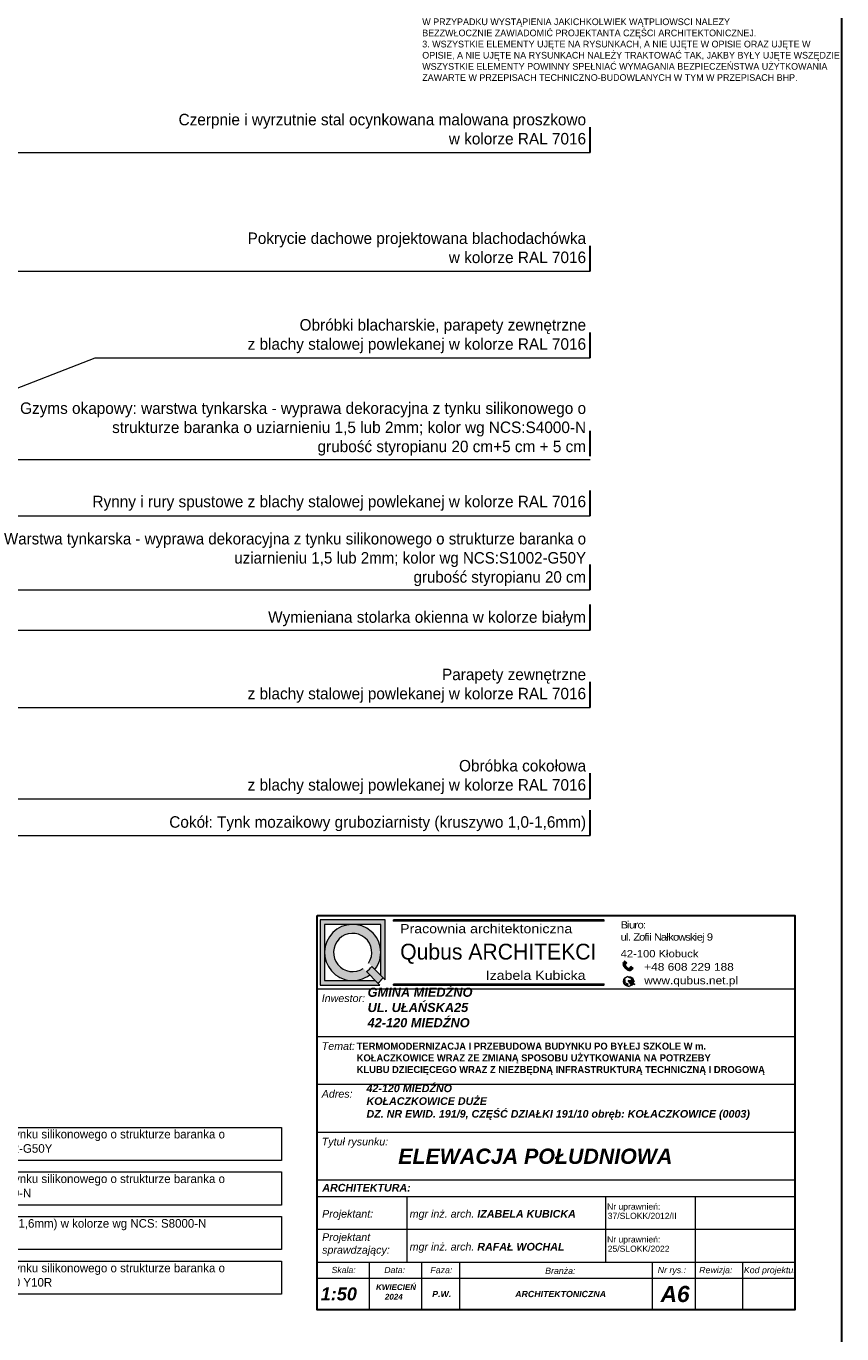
# Model space of a CAD drawing. Header units: millimetres. Extents: x -587 to 33545, y -26688 to 22494.
# Tile 36 of 256: x 2759 to 3613, y 10269 to 11636. Entities that reach past the tile are written whole.
import ezdxf
from ezdxf.enums import TextEntityAlignment as Align

# ---------------------------------------------------------------- set-up
doc = ezdxf.new("R2010")
doc.units = ezdxf.units.MM
doc.header["$MEASUREMENT"] = 0
doc.linetypes.add('ArchiTECH.PC Solid Line Type', pattern=[0])
doc.layers.add('a3', color=3, linetype='Continuous', lineweight=30, plot=False)
doc.layers.add('wymiarowanie', color=176, linetype='Continuous', lineweight=9)
doc.styles.add('ArchiTECHStyle1', font='arial.ttf', dxfattribs={"height": 0.16})
doc.styles.add('Roman', font='SIMPLEX')

msp = doc.modelspace()

# ---------------------------------------------------------------- hatches: boundary and pattern name
for points in [[(3143.4, 10701.43), (3143.4, 10700.4), (3363.71, 10700.4), (3363.71, 10701.43)], [(3143.4, 10634.4), (3143.4, 10633.37), (3363.71, 10633.37), (3363.71, 10634.4)]]:
    msp.add_hatch(color=256).paths.add_polyline_path(points)
at = {"layer": 'wymiarowanie'}
h = msp.add_hatch(color=7, dxfattribs=at)
h.paths.add_polyline_path([(3066.72, 10701.43), (3134.78, 10701.43), (3134.78, 10638.85), (3132.72, 10640.91), (3130.11, 10643.52), (3130.11, 10667.4), (3130.11, 10696.76), (3100.75, 10696.76), (3071.39, 10696.76), (3071.39, 10667.4), (3071.39, 10638.04), (3100.75, 10638.04), (3124.64, 10638.04), (3127.25, 10635.43), (3129.31, 10633.37), (3066.72, 10633.37)])
h.paths.add_polyline_path([(3071.39, 10667.4, -0.4142136), (3100.75, 10696.76, -0.4142136), (3130.11, 10667.4, -0.1647641), (3124.07, 10649.56), (3120.73, 10652.9), (3117.38, 10656.25, 10.2455423), (3111.9, 10650.78), (3115.26, 10647.43), (3118.59, 10644.09, -0.1647641), (3100.75, 10638.04, -0.4142136)])
h = msp.add_hatch(color=7, dxfattribs=at)
h.paths.add_polyline_path([(3387.45, 10652.07), (3386.42, 10653, -0.2257017), (3386.15, 10654.55), (3383.7, 10656.76, 0.1923995), (3384.25, 10653.1, 0.0725634), (3386.2, 10650.69)])
h.paths.add_polyline_path([(3384.31, 10657.45), (3386.6, 10655.39), (3387.61, 10656.51), (3385.32, 10658.56)])
for color, points in [(1, [(3115.26, 10647.43, 0.0788738), (3120.73, 10652.9), (3124.07, 10649.56), (3130.11, 10643.52), (3132.72, 10640.91, -0.046709), (3127.25, 10635.43), (3124.64, 10638.04), (3118.59, 10644.09)]), (7, [(3392.63, 10633.04, 0.0114248), (3392.82, 10633.19), (3392.83, 10632.77)]), (7, [(3394.69, 10637.47), (3395.48, 10637.41), (3394.69, 10636.96, 0.0122344), (3394.7, 10637.21, 0.0123937)])]:
    msp.add_hatch(color=color, dxfattribs=at).paths.add_polyline_path(points)
h = msp.add_hatch(color=7, dxfattribs=at)
h.paths.add_polyline_path([(3389.12, 10637.97), (3394.23, 10635.04, -0.0172131), (3394.07, 10634.72), (3393.56, 10635.01, 0.008189), (3393.55, 10635.02, 0.5397497), (3392.8, 10634.62), (3392.82, 10633.19, -0.0114248), (3392.63, 10633.04)])
h.paths.add_polyline_path([(3389.12, 10637.97), (3394.69, 10637.47, -0.0123937), (3394.7, 10637.21, -0.0122344), (3394.69, 10636.96), (3393.87, 10636.48, 0.5397497), (3393.9, 10635.64, 0.008189), (3393.92, 10635.64), (3394.37, 10635.38, -0.0173245), (3394.23, 10635.04)])
h.paths.add_polyline_path([(3385.14, 10640.22, 0.4200987), (3385.4, 10638.97, -0.5369957), (3385.62, 10638.27, 0.2016291), (3385.4, 10636.96, 0.1070222), (3385.98, 10636.13, 0), (3385.98, 10636.13, -0.4365565), (3385.98, 10635.7, 0.1470815), (3385.47, 10635.27, 0.2070349), (3385.41, 10634.63, -0.421728), (3385.2, 10634.13, -0.3199581)])
h.paths.add_polyline_path([(3386.13, 10633.14, 0.4961021), (3387, 10633.66, -0.1925824), (3387.23, 10634.8, -0.3611399), (3387.96, 10634.78, 0.3674112), (3388.79, 10634.66, -1.0208574), (3389.05, 10634.51, -0.1185898), (3388.46, 10633.83, 0.3247332), (3388.4, 10633.02, 0.305926), (3389.9, 10631.98, -0.195201)])
h.paths.add_polyline_path([(3387.91, 10642.24, -0.2349861), (3392.52, 10641.47, 0.5278165), (3391.88, 10640.62, 0.1272686), (3391.08, 10640.95, -0.1207092), (3389.25, 10641.61, 0.0977798)])
h.paths.add_polyline_path([(3392.2, 10639.04, 0.3379247), (3392.5, 10639.69, 0.2733122), (3394.4, 10638.97, -0.0235046), (3394.54, 10638.49, -0.1267146)])
h.paths.add_polyline_path([(3394.23, 10635.04, 0.0173245), (3394.37, 10635.38), (3396.05, 10634.42), (3395.87, 10634.1)])
h.paths.add_polyline_path([(3394.23, 10635.04), (3395.87, 10634.1), (3395.69, 10633.79), (3394.07, 10634.72, 0.0172131)])
h = msp.add_hatch(color=7, dxfattribs=at)
h.paths.add_polyline_path([(3387.45, 10652.07), (3388.48, 10651.14, 0.2257017), (3390.05, 10651.04), (3392.5, 10648.83, -0.1923995), (3388.81, 10648.99, -0.0725634), (3386.2, 10650.69)])
h.paths.add_polyline_path([(3393.12, 10649.51), (3390.84, 10651.57), (3391.84, 10652.69), (3394.13, 10650.63)])

# ---------------------------------------------------------------- linework, layer by layer
at = {"color": 7}
for p, q in [((3127.25, 10635.43), (3129.31, 10633.37)), ((3132.72, 10640.91), (3134.78, 10638.85))]:
    msp.add_line(p, q, dxfattribs=at)
for points in [[(3143.4, 10701.43), (3143.4, 10700.4), (3363.71, 10700.4), (3363.71, 10701.43)], [(3143.4, 10634.4), (3143.4, 10633.37), (3363.71, 10633.37), (3363.71, 10634.4)]]:
    msp.add_lwpolyline(points, close=True)
at = {"layer": 'a3'}
msp.add_lwpolyline([(1512.56, 11728.5), (1512.56, 10243.5), (3612.56, 10243.5), (3612.56, 11728.5), (1512.56, 11728.5)], dxfattribs=at)
at = {"layer": 'wymiarowanie', "lineweight": 30}
for p, q in [((3349.22, 11504.09), (3349.22, 11530.78)), ((3349.22, 11379.99), (3349.22, 11406.69)), ((3349.22, 11289.34), (3349.22, 11316.03)), ((3349.22, 11186.41), (3349.22, 11213.11)), ((3349.22, 11124.09), (3349.22, 11150.78)), ((3349.22, 11046.69), (3349.22, 11073.39)), ((3349.22, 11004.71), (3349.22, 11031.4)), ((3349.22, 10923.71), (3349.22, 10950.4)), ((3349.22, 10828.21), (3349.22, 10854.9)), ((3349.22, 10789.69), (3349.22, 10816.38))]:
    msp.add_line(p, q, dxfattribs=at)
at = {"layer": 'wymiarowanie'}
for p, q in [((2669.79, 11504.09), (3349.22, 11504.09)), ((2338.12, 11379.99), (3349.22, 11379.99)), ((2607.44, 11202.65), (2831.31, 11289.34)), ((2831.31, 11289.34), (3349.22, 11289.34)), ((2506.42, 11183.23), (3349.22, 11183.23)), ((2666.63, 11124.09), (3349.22, 11124.09)), ((2594.78, 11046.69), (3349.22, 11046.69)), ((2457.61, 11004.71), (3349.22, 11004.71)), ((2523.61, 10923.71), (3349.22, 10923.71)), ((2523.61, 10828.21), (3349.22, 10828.21)), ((2555.63, 10789.69), (3349.22, 10789.69))]:
    msp.add_line(p, q, dxfattribs=at)
at = {"layer": 'wymiarowanie', "color": 0, "linetype": 'ArchiTECH.PC Solid Line Type', "lineweight": 9}
for p, q in [((3063.46, 10429.52), (3063.46, 10679.52)), ((3063.46, 10629.52), (3563.46, 10629.52)), ((3063.46, 10579.52), (3563.46, 10579.52)), ((3063.46, 10529.52), (3563.46, 10529.52)), ((3063.46, 10479.52), (3563.46, 10479.52)), ((3063.46, 10362.32), (3063.46, 10429.52)), ((3063.46, 10429.52), (3563.46, 10429.52)), ((3063.46, 10412.32), (3563.46, 10412.32)), ((3157.44, 10412.32), (3157.44, 10343.5)), ((3365.41, 10412.32), (3365.41, 10343.5)), ((3459.08, 10412.32), (3459.08, 10343.5)), ((3063.46, 10377.91), (3563.46, 10377.91)), ((3063.46, 10343.5), (3563.46, 10343.5)), ((3063.46, 10343.5), (3563.46, 10343.5)), ((3063.46, 10343.5), (3563.46, 10343.5)), ((3063.46, 10343.5), (3563.46, 10343.5)), ((3063.46, 10343.5), (3563.46, 10343.5)), ((3118.15, 10343.5), (3118.15, 10293.5)), ((3172.84, 10343.5), (3172.84, 10293.5)), ((3212.65, 10343.5), (3212.65, 10293.5)), ((3414.26, 10343.5), (3414.26, 10293.5)), ((3459.08, 10343.5), (3459.08, 10293.5)), ((3508.77, 10343.5), (3508.77, 10293.5)), ((3063.46, 10326.84), (3563.46, 10326.84))]:
    msp.add_line(p, q, dxfattribs=at)
at = {"layer": 'wymiarowanie', "color": 7}
for p, q in [((3383.7, 10656.76), (3386.15, 10654.55)), ((3385.32, 10658.56), (3384.31, 10657.45)), ((3384.31, 10657.45), (3386.6, 10655.39)), ((3385.32, 10658.56), (3387.61, 10656.51)), ((3386.6, 10655.39), (3387.61, 10656.51)), ((3386.42, 10653), (3390.82, 10649.03)), ((3392.5, 10648.83), (3390.05, 10651.04)), ((3390.84, 10651.57), (3391.84, 10652.69)), ((3393.12, 10649.51), (3390.84, 10651.57)), ((3394.13, 10650.63), (3391.84, 10652.69)), ((3394.13, 10650.63), (3393.12, 10649.51)), ((3395.48, 10637.41), (3389.12, 10637.97)), ((3389.12, 10637.97), (3395.87, 10634.1)), ((3392.83, 10632.77), (3389.12, 10637.97)), ((3392.8, 10634.62), (3392.83, 10632.77)), ((3393.55, 10635.02), (3395.69, 10633.79)), ((3393.87, 10636.48), (3395.48, 10637.41)), ((3393.9, 10635.64), (3396.05, 10634.42)), ((3395.87, 10634.1), (3395.69, 10633.79)), ((3395.87, 10634.1), (3396.05, 10634.42))]:
    msp.add_line(p, q, dxfattribs=at)
at = {"layer": 'wymiarowanie', "color": 1}
for p, q in [((3127.25, 10635.43), (3115.26, 10647.43)), ((3132.72, 10640.91), (3120.73, 10652.9))]:
    msp.add_line(p, q, dxfattribs=at)
at = {"layer": 'wymiarowanie', "color": 0, "lineweight": 30}
msp.add_lwpolyline([(3063.46, 10706.13), (3563.46, 10706.13), (3563.46, 10293.5), (3063.46, 10293.5)], close=True, dxfattribs=at)
at = {"layer": 'wymiarowanie', "color": 7}
for points in [[(3134.78, 10638.85), (3134.78, 10701.43), (3066.72, 10701.43), (3066.72, 10633.37), (3129.31, 10633.37)], [(3130.11, 10643.52), (3130.11, 10696.76), (3071.39, 10696.76), (3071.39, 10638.04), (3124.64, 10638.04)]]:
    msp.add_lwpolyline(points, dxfattribs=at)
at = {"layer": 'wymiarowanie'}
for points in [[(2494.5, 10484.48), (3026.25, 10484.48), (3026.25, 10449.92), (2494.5, 10449.92)], [(2494.5, 10437.8), (3026.25, 10437.8), (3026.25, 10403.24), (2494.5, 10403.24)], [(2494.5, 10391.12), (3026.25, 10391.12), (3026.25, 10356.56), (2494.5, 10356.56)], [(2494.5, 10344.45), (3026.25, 10344.45), (3026.25, 10309.89), (2494.5, 10309.89)]]:
    msp.add_lwpolyline(points, close=True, dxfattribs=at)
at = {"layer": 'wymiarowanie', "color": 7, "lineweight": 13}
msp.add_circle((3389.45, 10637.21), 5.25, dxfattribs=at)
at = {"layer": 'wymiarowanie', "color": 7}
for centre, radius, start, end in [((3100.75, 10667.4), 29.36, 322.57509, 307.42491), ((3100.75, 10667.4), 20.02, 326.14921, 303.85079), ((3388.55, 10655.61), 4.98, 166.67958, 210.24197), ((3393.5, 10658.6), 10.76, 210.73037, 227.33158), ((3387.92, 10654.06), 1.84, 164.3158, 215.19037), ((3393.31, 10658.77), 10.76, 228.6417, 245.24291), ((3386.98, 10638.53), 3.82, 53.63525, 75.97372), ((3389.37, 10652.75), 1.84, 240.78291, 291.65748), ((3390.86, 10653.53), 4.98, 245.7313, 289.2937), ((3100.75, 10667.4), 41.52, 309.65143, 320.34857), ((3385.88, 10639.72), 0.895, 145.81653, 236.96537), ((3385.06, 10634.48), 0.379, 291.2453, 22.71136), ((3387.07, 10637.35), 1.71, 147.73007, 193.32869), ((3386.18, 10634.87), 0.809, 150.948, 197.73589), ((3385.28, 10638.54), 0.443, 321.3211, 74.26354), ((3387.61, 10637.88), 2.39, 202.61984, 227.05452), ((3386.45, 10634.63), 1.16, 113.52157, 146.9902), ((3385.78, 10635.91), 0.293, 313.10426, 47.44022), ((3386.37, 10633.73), 0.638, 247.55357, 353.09799), ((3388.55, 10633.95), 1.57, 147.18676, 190.78958), ((3387.58, 10634.35), 0.575, 48.68881, 128.11552), ((3388.45, 10635.21), 0.646, 221.07993, 301.77551), ((3388.99, 10633.39), 0.69, 140.11365, 212.07498), ((3389.93, 10633.61), 1.63, 201.19555, 269.23648), ((3387.34, 10635.41), 1.93, 305.31298, 332.36541), ((3388.92, 10634.59), 0.15, 330.54591, 152.91124), ((3391.51, 10645.02), 4.1, 236.50654, 264.03785), ((3390.84, 10639.25), 1.72, 14.92604, 81.86713), ((3392.49, 10640.82), 0.649, 87.29907, 197.66327), ((3391.93, 10639.56), 0.589, 297.9169, 12.60242), ((3394.44, 10643.31), 4.82, 242.38997, 271.27687), ((3394.06, 10640.94), 2, 218.55426, 279.6995), ((3393.3, 10634.58), 0.503, 59.2997, 174.60822), ((3394.16, 10636.08), 0.503, 125.86793, 241.17645)]:
    msp.add_arc(centre, radius, start, end, dxfattribs=at)
at = {"layer": 'wymiarowanie', "color": 1}
msp.add_arc((3100.75, 10667.4), 24.69, 305.9804, 324.0196, dxfattribs=at)

# ---------------------------------------------------------------- texts
at = {"color": 7, "insert": (3173.57, 11641.15), "char_height": 7.3248, "width": 465.5268, "attachment_point": 4}
msp.add_mtext('{\\fCentury Gothic|b0|i1|c238|p34;\\P\\pxsm1,ql;\\fCentury Gothic|b0|i0|c238|p34;\\H0.955652x;\\C256;UWAGI OGÓLNE:\\P1. PRZED PRZYSTĄPIENIEM DO REALIZACJI WSZYSTKIE WYMIARY NALEŻY SPRAWDZIĆ NA\\PBUDOWIE.\\P2. \\C7;RYSUNKI ROZPATRYWAĆ ŁĄCZNIE Z OPISEM TECHNICZNYM.\\P\\ps*1,q*;W PRZYPADKU WYSTĄPIENIA JAKICHKOLWIEK WĄTPLIOWŚCI NALEŻY \\PBEZZWŁOCZNIE ZAWIADOMIĆ PROJEKTANTA CZĘŚCI ARCHITEKTONICZNEJ.\\P\\psm1,ql;\\C256;3. WSZYSTKIE ELEMENTY UJĘTE NA RYSUNKACH, A NIE UJĘTE W OPISIE ORAZ UJĘTE W\\POPISIE, A NIE UJĘTE NA RYSUNKACH NALEŻY TRAKTOWAĆ TAK, JAKBY BYŁY UJĘTE WSZĘDZIE.\\PWSZYSTKIE ELEMENTY POWINNY SPEŁNIAĆ WYMAGANIA BEZPIECZEŃSTWA UŻYTKOWANIA\\PZAWARTE W PRZEPISACH TECHNICZNO-BUDOWLANYCH W TYM W PRZEPISACH BHP.}', dxfattribs=at)
at = {"attachment_point": 1}
for s, insert, char_height, width in [('{\\fCentury Gothic|b0|i0|c238|p34;\\W1.15;Pracownia architektoniczna}', (3150.43, 10697.14), 9.6206, 217.3406), ('{\\fCentury Gothic|b0|i0|c238|p34;\\W1.15;\\T0.8;Biuro:\\Pul. Zofii Nałkowskiej 9}', (3381.11, 10700.14), 7.6196, 296.6769), ('{\\fCentury Gothic|b0|i0|c238|p34;\\W1.15;42-100 Kłobuck}', (3381.11, 10669.97), 7.6196, 296.6769), ('{\\fCentury Gothic|b0|i0|c238|p34;\\W1.15;+48 608 229 188}', (3405.79, 10656.42), 8.0883, 314.9282), ('{\\fCentury Gothic|b0|i0|c238|p34;\\W1.15;Izabela Kubicka}', (3239.96, 10648.34), 9.6206, 217.3406), ('{\\fCentury Gothic|b0|i0|c238|p34;\\W1.15;www.qubus.net.pl}', (3405.79, 10642.24), 8.0883, 314.9282)]:
    msp.add_mtext(s, dxfattribs=dict(at, insert=insert, char_height=char_height, width=width))
at = {"insert": (3100.24, 10573.08), "char_height": 7.33333, "width": 491.9512, "attachment_point": 1, "style": 'Roman'}
msp.add_mtext('\\pxi0,l0.642783,sm1,ql,t9.628161;{\\fCentury Gothic|b1|i0|c238|p34;TERMOMODERNIZACJA I PRZEBUDOWA BUDYNKU PO BYŁEJ SZKOLE W m. \\PKOŁACZKOWICE WRAZ ZE ZMIANĄ SPOSOBU UŻYTKOWANIA NA POTRZEBY \\PKLUBU DZIECIĘCEGO WRAZ Z NIEZBĘDNĄ INFRASTRUKTURĄ TECHNICZNĄ I DROGOWĄ}', dxfattribs=at)
at = {"layer": 'wymiarowanie', "color": 0, "style": 'ArchiTECHStyle1'}
for s, p in [('Nr uprawnień:', (3366.96, 10396.55)), ('37/SLOKK/2012/II', (3367.65, 10386.79)), ('Nr uprawnień:', (3366.96, 10362.15)), ('25/SLOKK/2022', (3367.65, 10352.39))]:
    msp.add_text(s, height=6.4, dxfattribs=at).set_placement(p, align=Align.BOTTOM_LEFT)
at = {"layer": 'wymiarowanie', "attachment_point": 1}
for s, insert, char_height, width in [('\\pxqr;{\\fCentury Gothic|b0|i0|c238|p34;Czerpnie i wyrzutnie stal ocynkowana malowana proszkowo\\Pw kolorze RAL 7016}', (2723.44, 11544.64), 12, 621.5287), ('\\pxqr;{\\fCentury Gothic|b0|i0|c238|p34;Pokrycie dachowe projektowana blachodachówka\\Pw kolorze RAL 7016}', (2723.44, 11420.54), 12, 621.5287), ('\\pxqr;{\\fCentury Gothic|b0|i0|c238|p34;Obróbki blacharskie, parapety zewnętrzne\\P z blachy stalowej powlekanej w kolorze RAL 7016}', (2723.44, 11329.89), 12, 621.5287), ('\\pxqr;{\\fCentury Gothic|b0|i0|c238|p34;Gzyms okapowy: warstwa tynkarska - wyprawa dekoracyjna z tynku silikonowego o strukturze baranka o uziarnieniu 1,5 lub 2mm; kolor wg NCS:S4000-N\\Pgrubość styropianu 20 cm+5 cm + 5 cm\\P }', (2723.44, 11242.75), 12, 621.5287), ('\\pxqr;{\\fCentury Gothic|b0|i0|c238|p34;Rynny i rury spustowe z blachy stalowej powlekanej w kolorze RAL 7016}', (2723.44, 11145.14), 12, 621.5287), ('\\pxqr;{\\fCentury Gothic|b0|i0|c238|p34;Warstwa tynkarska - wyprawa dekoracyjna z tynku silikonowego o strukturze baranka o uziarnieniu 1,5 lub 2mm; kolor wg NCS:S1002-G50Y\\Pgrubość styropianu 20 cm\\P }', (2723.44, 11106.22), 12, 621.5287), ('\\pxqr;{\\fCentury Gothic|b0|i0|c238|p34;Wymieniana stolarka okienna w kolorze białym}', (2723.44, 11024.3), 12, 621.5287), ('\\pxqr;{\\fCentury Gothic|b0|i0|c238|p34;Parapety zewnętrzne\\P z blachy stalowej powlekanej w kolorze RAL 7016}', (2723.44, 10964.26), 12, 621.5287), ('\\pxqr;{\\fCentury Gothic|b0|i0|c238|p34;Obróbka cokołowa\\P z blachy stalowej powlekanej w kolorze RAL 7016}', (2723.44, 10868.76), 12, 621.5287), ('\\pxqr;{\\fCentury Gothic|b0|i0|c238|p34;Cokół: Tynk mozaikowy gruboziarnisty (kruszywo 1,0-1,6mm)\\P }', (2723.44, 10809.91), 12, 621.5287), ('\\pxql;{\\fCentury Gothic|b0|i0|c238|p34;Warstwa tynkarska - wyprawa dekoracyjna z tynku silikonowego o strukturze baranka o uziarnieniu 1,5 lub 2mm; kolor wg NCS: S1002-G50Y}', (2502.3, 10481.91), 9, 522.7593), ('\\pxql;{\\fCentury Gothic|b0|i0|c238|p34;Warstwa tynkarska - wyprawa dekoracyjna z tynku silikonowego o strukturze baranka o uziarnieniu 1,5 lub 2mm; kolor wg NCS: S4000-N}', (2502.3, 10435.23), 9, 522.7593), ('\\pxql;{\\fCentury Gothic|b0|i0|c238|p34;Tynk mozaikowy gruboziarnisty (kruszywo 1,0-1,6mm) w kolorze wg NCS: S8000-N}', (2502.3, 10388.56), 9, 522.7593), ('\\pxql;{\\fCentury Gothic|b0|i0|c238|p34;Warstwa tynkarska - wyprawa dekoracyjna z tynku silikonowego o strukturze baranka o uziarnieniu 1,5 lub 2mm; kolor wg NCS\\H1.333333x; \\H0.75x;S 0580 Y10R}', (2502.3, 10341.88), 9, 522.7593)]:
    msp.add_mtext(s, dxfattribs=dict(at, insert=insert, char_height=char_height, width=width))
at = {"layer": 'wymiarowanie', "color": 7, "insert": (3150.47, 10676.56), "char_height": 16.5424, "width": 250.7895, "attachment_point": 1}
msp.add_mtext('{\\fCentury Gothic|b0|i0|c238|p34;Qubus ARCHITEKCI}', dxfattribs=at)
at = {"layer": 'wymiarowanie', "color": 1, "ltscale": 0.45, "attachment_point": 1}
for s, insert, char_height, width in [('{\\fArial|b1|i1|c238|p34;\\C7;GMINA MIEDŹNO\\PUL. UŁAŃSKA25\\P42-120 MIEDŹNO}', (3116.4, 10630.58), 9.551, 542.8998), ('{\\fArial|b1|i1|c238|p34;\\C7;42-120 MIEDŹNO\\PKOŁACZKOWICE DUŻE\\P\\A1;DZ. NR EWID. 191/9, CZĘŚĆ DZIAŁKI 191/10\\A1; obręb: KOŁACZKOWICE (0003)}', (3115.25, 10529.31), 8, 433.6091)]:
    msp.add_mtext(s, dxfattribs=dict(at, insert=insert, char_height=char_height, width=width))
at = {"layer": 'wymiarowanie', "color": 0, "ltscale": 0.45, "attachment_point": 1}
for s, insert, char_height, width in [('{\\fArial CE|b0|i1|c238|p34;Inwestor:}', (3068.41, 10623.55), 7.9972, 507.9365), ('{\\fArial CE|b0|i1|c238|p34;Temat:}', (3068.41, 10573.55), 7.9972, 507.9365), ('{\\fArial CE|b0|i1|c238|p34;Adres:}', (3068.41, 10523.55), 7.9972, 507.9365), ('{\\fArial CE|b0|i1|c238|p34;Tytuł rysunku:}', (3068.41, 10473.55), 7.9972, 507.9365), ('{\\fArial|b1|i1|c238|p34;ELEWACJA POŁUDNIOWA}', (3148.45, 10462.29), 16, 507.9365), ('{\\fArial|b1|i1|c238|p34;ARCHITEKTURA:}', (3069.04, 10425.38), 7.9972, 507.9365), ('{\\fArial CE|b0|i1|c238|p34;Projektant:}', (3068.81, 10398.07), 7.9972, 507.9365), ('{\\fArial CE|b0|i1|c238|p34;mgr inż. arch. \\fArial CE|b1|i1|c238|p34;IZABELA KUBICKA}', (3160.41, 10398.07), 7.9972, 507.9365), ('{\\fArial CE|b0|i1|c238|p34;Projektant\\Psprawdzający:}', (3068.81, 10373.68), 7.9972, 507.9365), ('{\\fArial CE|b0|i1|c238|p34;mgr inż. arch. \\fArial CE|b1|i1|c238|p34;RAFAŁ WOCHAL}', (3160.41, 10363.66), 7.9972, 507.9365), ('{\\fArial CE|b0|i1|c238|p34;Skala:}', (3078.68, 10338.56), 6.5, 507.9365), ('{\\fArial CE|b0|i1|c238|p34;Data:}', (3133.84, 10338.56), 6.5, 507.9365), ('{\\fArial CE|b0|i1|c238|p34;Faza:}', (3182.06, 10338.56), 6.5862, 507.9365), ('{\\fArial CE|b0|i1|c238|p34;Branża:}', (3302.18, 10337.75), 6.5862, 507.9365), ('{\\fArial CE|b0|i1|c238|p34;Nr rys.:}', (3419.93, 10338.56), 6.5862, 507.9365), ('{\\fArial CE|b0|i1|c238|p34;Rewizja:}', (3463.3, 10338.56), 6.5862, 507.9365), ('{\\fArial CE|b0|i1|c238|p34;Kod projektu:}', (3510.08, 10338.56), 6.5862, 507.9365), ('{\\fArial|b1|i1|c238|p34;1:50}', (3067.35, 10317.05), 13.545, 406.3492), ('\\pxt16.667;{\\fArial|b1|i1|c238|p34;     KWIECIEŃ\\P         2024}', (3113.55, 10320.34), 6, 507.9365), ('{\\fArial CE|b1|i1|c238|p34;ARCHITEKTONICZNA}', (3270.82, 10313.47), 6.5862, 507.9365), ('{\\fArial|b1|i1|c238|p34;A6}', (3423, 10318.7), 16.9312, 507.9365), ('{\\fArial CE|b1|i1|c238|p34;P.W.}', (3183.99, 10313.47), 6.5862, 507.9365)]:
    msp.add_mtext(s, dxfattribs=dict(at, insert=insert, char_height=char_height, width=width))

doc.saveas('drawing.dxf')
